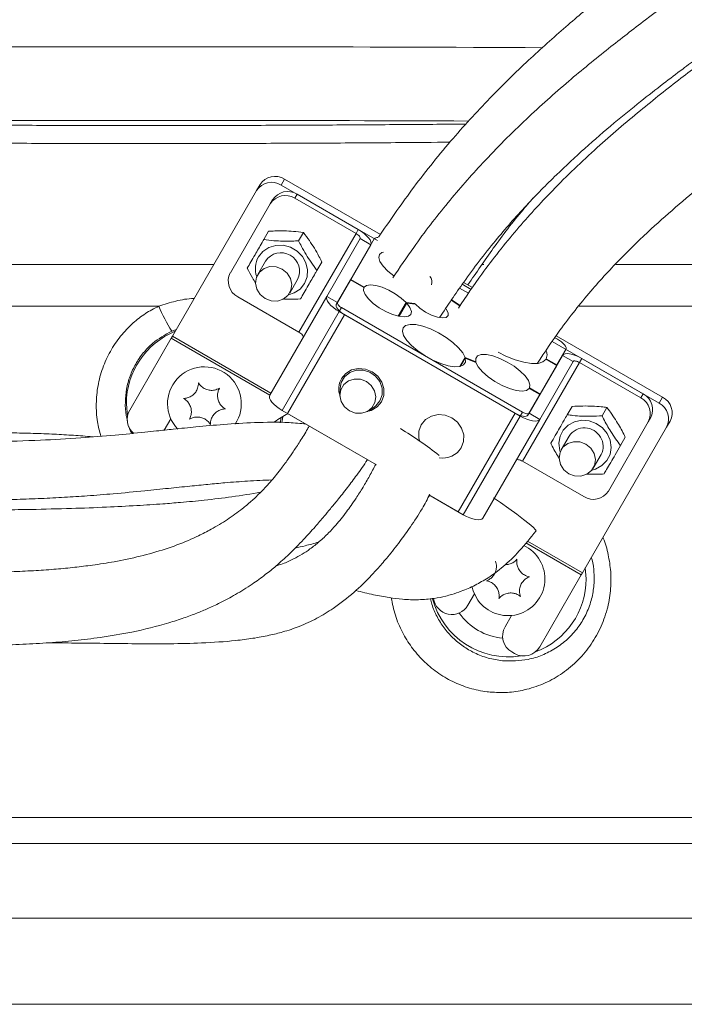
# Model space of a CAD drawing. Header units: millimetres. Extents: x 0 to 8410, y 0 to 5940.
# Tile 151 of 179: x 6741 to 6849, y 2849 to 3010. Entities that reach past the tile are written whole.
import ezdxf

# ---------------------------------------------------------------- set-up
doc = ezdxf.new("R2010")
doc.units = ezdxf.units.MM
doc.header["$LTSCALE"] = 10

msp = doc.modelspace()

# ---------------------------------------------------------------- linework, layer by layer
at = {"color": 7, "linetype": 'Continuous', "lineweight": 0}
for p, q in [((6779.07, 2981.8), (6779.64, 2982.77)), ((6798.74, 2973.66), (6783.06, 2982.7)), ((6799.22, 2974.67), (6783.62, 2983.68)), ((6779.07, 2981.8), (6765.39, 2958.09)), ((6785.66, 2981.2), (6795.62, 2975.45)), ((6781.3, 2979.65), (6774.81, 2968.41)), ((6781.3, 2979.65), (6781.67, 2980.3)), ((6785.29, 2980.56), (6795.25, 2974.81)), ((6823.7, 2980.13), (6824.03, 2980.55)), ((6780.24, 2973.82), (6781.03, 2975.18)), ((6785.91, 2973.64), (6786.7, 2975)), ((6795.92, 2973.98), (6790.49, 2964.57)), ((6797.66, 2972.98), (6792.22, 2963.57)), ((6794.4, 2967.34), (6798.22, 2973.95)), ((6780.54, 2970.34), (6779.27, 2968.13)), ((6788.9, 2968.82), (6789.69, 2970.18)), ((6784.47, 2965.13), (6785.74, 2967.34)), ((6792.04, 2963.25), (6794.36, 2967.28)), ((6794.36, 2967.28), (6796.53, 2966.02)), ((6794.4, 2967.34), (6796.57, 2966.09)), ((6812.53, 2966.56), (6813.99, 2965.72)), ((6814.2, 2966.02), (6812.74, 2966.87)), ((6790.49, 2964.57), (6781.22, 2948.51)), ((6796.57, 2966.09), (6796.53, 2966.02)), ((6813.56, 2965.1), (6812.1, 2965.94)), ((6776.01, 2964.5), (6785.97, 2958.75)), ((6802.11, 2961.36), (6803.4, 2963.58)), ((6802.27, 2961.33), (6803.5, 2963.46)), ((6803.4, 2963.58), (6804.8, 2963.43)), ((6803.5, 2963.46), (6804.91, 2963.31)), ((6804.8, 2963.43), (6804.75, 2963.33)), ((6810.75, 2963.95), (6812.14, 2963.04)), ((6810.79, 2964.01), (6812.18, 2963.1)), ((6792.53, 2962.1), (6821.97, 2945.1)), ((6792.9, 2962.75), (6822.35, 2945.75)), ((6821.11, 2945.6), (6793.39, 2961.6)), ((6845.11, 2948.18), (6827.8, 2958.17)), ((6765.2, 2957.77), (6758.44, 2946.06)), ((6844.55, 2947.2), (6827.16, 2957.24)), ((6827.59, 2957.86), (6828.04, 2957.6)), ((6823.4, 2945.57), (6828.83, 2954.98)), ((6829.4, 2955.95), (6827.93, 2953.42)), ((6812.15, 2953.19), (6812.98, 2954.62)), ((6812.25, 2953.21), (6813.01, 2954.53)), ((6812.98, 2954.62), (6814.73, 2953.93)), ((6813.01, 2954.53), (6814.76, 2953.83)), ((6814.73, 2953.93), (6814.69, 2953.86)), ((6825.13, 2944.57), (6830.57, 2953.98)), ((6827.9, 2953.36), (6825.2, 2948.68)), ((6826.16, 2954.36), (6826.2, 2954.42)), ((6826.16, 2954.36), (6827.9, 2953.36)), ((6826.2, 2954.42), (6827.93, 2953.42)), ((6831.62, 2953.81), (6841.58, 2948.06)), ((6831.99, 2954.45), (6841.95, 2948.7)), ((6792.68, 2949.67), (6792.64, 2948.64)), ((6825.16, 2948.62), (6823.21, 2945.25)), ((6823.43, 2949.62), (6823.46, 2949.68)), ((6823.43, 2949.62), (6825.16, 2948.62)), ((6823.46, 2949.68), (6825.2, 2948.68)), ((6783.26, 2946.04), (6798.58, 2937.19)), ((6798.58, 2937.19), (6784.12, 2945.54)), ((6797.27, 2945.97), (6798.14, 2946.52)), ((6829.6, 2945.32), (6830.39, 2946.68)), ((6835.27, 2945.14), (6836.06, 2946.5)), ((6764.07, 2942.81), (6765.13, 2944.65)), ((6825.13, 2944.57), (6815.86, 2928.51)), ((6842.79, 2944.15), (6836.3, 2932.91)), ((6843.16, 2944.8), (6842.79, 2944.15)), ((6845.76, 2943.3), (6846.32, 2944.27)), ((6832.07, 2919.59), (6845.76, 2943.3)), ((6829.91, 2941.84), (6828.63, 2939.63)), ((6838.27, 2940.32), (6839.05, 2941.68)), ((6822.35, 2937.75), (6832.31, 2932)), ((6833.83, 2936.63), (6835.1, 2938.84)), ((6811.84, 2929.54), (6807.09, 2932.28)), ((6807.09, 2932.28), (6812.7, 2929.04)), ((6825.13, 2907.56), (6831.89, 2919.27)), ((6813.43, 2914.31), (6814.5, 2916.15)), ((6820.56, 2912.65), (6819.5, 2910.81)), ((6820.59, 2906.71), (6821.03, 2906.46)), ((6923.99, 2863.37), (6600.27, 2863.37))]:
    msp.add_line(p, q, dxfattribs=at)
at = {"color": 8, "linetype": 'Continuous', "lineweight": 0}
for p, q in [((6783.06, 2982.7), (6783.62, 2983.68)), ((6785.66, 2981.2), (6785.29, 2980.56)), ((6795.25, 2974.81), (6785.97, 2958.75)), ((6795.25, 2974.81), (6795.62, 2975.45)), ((6797.66, 2972.98), (6795.92, 2973.98)), ((6616.33, 2969.78), (6772.14, 2969.78)), ((6815.8, 2969.78), (6816.04, 2969.78)), ((6837.5, 2969.78), (6877.82, 2969.78)), ((6790.49, 2964.57), (6792.22, 2963.57)), ((6763.17, 2962.99), (6614.1, 2962.99)), ((6881.06, 2962.99), (6831.53, 2962.99)), ((6792.53, 2962.1), (6783.26, 2946.04)), ((6784.12, 2945.54), (6793.39, 2961.6)), ((6792.9, 2962.75), (6792.53, 2962.1)), ((6766.03, 2959.2), (6765.27, 2958.93)), ((6765.2, 2957.77), (6781.22, 2948.52)), ((6765.39, 2958.09), (6781.41, 2948.84)), ((6830.57, 2953.98), (6828.83, 2954.98)), ((6831.62, 2953.81), (6822.35, 2937.75)), ((6831.99, 2954.45), (6831.62, 2953.81)), ((6841.58, 2948.06), (6841.95, 2948.7)), ((6758.08, 2945.04), (6757.91, 2947.12)), ((6844.55, 2947.2), (6845.11, 2948.18)), ((6811.84, 2929.54), (6821.11, 2945.6)), ((6821.97, 2945.1), (6822.35, 2945.75)), ((6823.4, 2945.57), (6825.13, 2944.57)), ((6783.1, 2944.89), (6782.91, 2944)), ((6783.17, 2944.04), (6783.37, 2945)), ((6821.97, 2945.1), (6812.7, 2929.04)), ((6758.88, 2942.24), (6758.72, 2942.66)), ((6823.14, 2924.75), (6832.07, 2919.59)), ((6822.89, 2924.46), (6831.89, 2919.27)), ((6832.54, 2920.39), (6832.66, 2918.62)), ((6594.8, 2879.75), (6928.73, 2879.75)), ((6928.29, 2875.52), (6595.38, 2875.52)), ((6615.23, 2849.37), (6908.23, 2849.37))]:
    msp.add_line(p, q, dxfattribs=at)
at = {"color": 7, "linetype": 'Continuous', "lineweight": 0, "flags": 128}
for points in [[(6795.25, 2974.81), (6795.41, 2974.7), (6795.56, 2974.59), (6795.7, 2974.47), (6795.8, 2974.36), (6795.88, 2974.25), (6795.93, 2974.14), (6795.94, 2974.05), (6795.92, 2973.98)], [(6795.62, 2975.45), (6796.12, 2975.14), (6796.57, 2974.81), (6796.97, 2974.46), (6797.29, 2974.11), (6797.53, 2973.77), (6797.67, 2973.47), (6797.72, 2973.2), (6797.66, 2972.98)], [(6801.44, 2967.91), (6801.4, 2967.93), (6800.42, 2968.71), (6799.65, 2969.5), (6799.14, 2970.24), (6798.94, 2970.89), (6799.05, 2971.4), (6799.47, 2971.72), (6799.73, 2971.79)], [(6783.26, 2969.04), (6782.29, 2969.41), (6781.26, 2969.44), (6780.31, 2969.14), (6779.55, 2968.53), (6779.07, 2967.69), (6778.92, 2966.73), (6779.13, 2965.75), (6779.67, 2964.88), (6780.48, 2964.22), (6781.45, 2963.86), (6782.47, 2963.82), (6783.42, 2964.13), (6784.18, 2964.74), (6784.67, 2965.57), (6784.81, 2966.54), (6784.6, 2967.51), (6784.06, 2968.38), (6783.26, 2969.04)], [(6796.57, 2966.09), (6796.96, 2966.38), (6797.62, 2966.48), (6798.49, 2966.38), (6799.5, 2966.08), (6800.58, 2965.61), (6801.64, 2965), (6802.61, 2964.31), (6803.4, 2963.58)], [(6790.49, 2964.57), (6790.43, 2964.35), (6790.48, 2964.09), (6790.62, 2963.78), (6790.86, 2963.45), (6791.18, 2963.1), (6791.58, 2962.75), (6792.03, 2962.41), (6792.53, 2962.1)], [(6803.5, 2963.46), (6804.02, 2962.75), (6804.25, 2962.13), (6804.16, 2961.65), (6803.78, 2961.34), (6803.12, 2961.24), (6802.24, 2961.34), (6801.21, 2961.64), (6800.11, 2962.12), (6799.04, 2962.73), (6798.06, 2963.44), (6797.27, 2964.18), (6796.73, 2964.89), (6796.47, 2965.53), (6796.53, 2966.02)], [(6793.39, 2961.6), (6793.06, 2961.81), (6792.76, 2962.03), (6792.5, 2962.26), (6792.28, 2962.5), (6792.12, 2962.72), (6792.03, 2962.92), (6792, 2963.1), (6792.04, 2963.25)], [(6792.22, 2963.57), (6792.2, 2963.5), (6792.22, 2963.41), (6792.27, 2963.31), (6792.35, 2963.2), (6792.45, 2963.08), (6792.59, 2962.96), (6792.74, 2962.85), (6792.9, 2962.75)], [(6809.85, 2962.6), (6809.91, 2962.53), (6810.22, 2961.93), (6810.22, 2961.47), (6809.9, 2961.17), (6809.3, 2961.09), (6808.48, 2961.21), (6807.53, 2961.54), (6806.55, 2962.04), (6805.65, 2962.65), (6804.91, 2963.31)], [(6813.01, 2954.53), (6813.03, 2953.9), (6812.74, 2953.45), (6812.15, 2953.19), (6811.29, 2953.14), (6810.23, 2953.3), (6809.02, 2953.67), (6807.75, 2954.22), (6806.48, 2954.92), (6805.31, 2955.72), (6804.29, 2956.57), (6803.51, 2957.43), (6802.99, 2958.23), (6802.79, 2958.93), (6802.9, 2959.49), (6803.32, 2959.86), (6804.04, 2960.03), (6804.99, 2959.99), (6806.12, 2959.74), (6807.37, 2959.29), (6808.65, 2958.67), (6809.89, 2957.92), (6811, 2957.09), (6811.92, 2956.23), (6812.6, 2955.39), (6812.98, 2954.62)], [(6785.97, 2958.75), (6786.14, 2958.64), (6786.29, 2958.53), (6786.42, 2958.41), (6786.53, 2958.3), (6786.61, 2958.19), (6786.66, 2958.08), (6786.67, 2957.99), (6786.65, 2957.92)], [(6765.39, 2958.09), (6765.37, 2958.05), (6765.34, 2958.01), (6765.32, 2957.97), (6765.3, 2957.93), (6765.27, 2957.89), (6765.25, 2957.85), (6765.23, 2957.81), (6765.2, 2957.77)], [(6828.04, 2957.6), (6828.37, 2957.4), (6828.67, 2957.17), (6828.94, 2956.94), (6829.15, 2956.71), (6829.31, 2956.48), (6829.41, 2956.28), (6829.44, 2956.1), (6829.4, 2955.95)], [(6814.73, 2953.93), (6814.72, 2954.5), (6815.02, 2954.9), (6815.62, 2955.11), (6816.46, 2955.1), (6817.49, 2954.89), (6818.64, 2954.48), (6819.82, 2953.9), (6820.95, 2953.21), (6821.95, 2952.43), (6822.75, 2951.64), (6823.29, 2950.88), (6823.53, 2950.21), (6823.46, 2949.68)], [(6826.16, 2954.36), (6825.66, 2953.91), (6824.86, 2953.67), (6823.8, 2953.65), (6822.53, 2953.86), (6821.11, 2954.27), (6819.6, 2954.88), (6818.37, 2955.49)], [(6826.24, 2955.64), (6826.34, 2955.06), (6826.2, 2954.42)], [(6828.83, 2954.98), (6828.99, 2955.14), (6829.25, 2955.24), (6829.58, 2955.27), (6829.99, 2955.23), (6830.46, 2955.12), (6830.96, 2954.95), (6831.48, 2954.73), (6831.99, 2954.45)], [(6823.43, 2949.62), (6822.99, 2949.29), (6822.27, 2949.17), (6821.32, 2949.27), (6820.2, 2949.59), (6819, 2950.09), (6817.81, 2950.75), (6816.72, 2951.51), (6815.81, 2952.31), (6815.14, 2953.11), (6814.76, 2953.83)], [(6830.57, 2953.98), (6830.62, 2954.03), (6830.7, 2954.07), (6830.82, 2954.08), (6830.95, 2954.06), (6831.11, 2954.03), (6831.27, 2953.97), (6831.45, 2953.9), (6831.62, 2953.81)], [(6799.15, 2947.57), (6799.51, 2948.58), (6799.51, 2949.67), (6799.14, 2950.72), (6798.44, 2951.61), (6797.49, 2952.27), (6796.39, 2952.6), (6795.26, 2952.57), (6794.23, 2952.2), (6793.4, 2951.51), (6792.86, 2950.58), (6792.68, 2949.67)], [(6792.87, 2951.2), (6793.57, 2952.03), (6794.51, 2952.61), (6795.62, 2952.86), (6796.77, 2952.76), (6797.86, 2952.33), (6798.78, 2951.6), (6799.44, 2950.65), (6799.77, 2949.57), (6799.75, 2948.47), (6799.37, 2947.45), (6798.67, 2946.61), (6797.73, 2946.03), (6797.03, 2945.83)], [(6796.94, 2950.73), (6795.97, 2951.1), (6794.96, 2951.13), (6794.02, 2950.83), (6793.26, 2950.22), (6792.79, 2949.4), (6792.64, 2948.44), (6792.85, 2947.47), (6793.38, 2946.61), (6794.18, 2945.96), (6795.14, 2945.6), (6796.16, 2945.56), (6797.1, 2945.87), (6797.85, 2946.47), (6798.33, 2947.3), (6798.48, 2948.25), (6798.27, 2949.22), (6797.73, 2950.08), (6796.94, 2950.73)], [(6781.22, 2948.51), (6781.16, 2948.3), (6781.2, 2948.03), (6781.35, 2947.72), (6781.58, 2947.39), (6781.91, 2947.04), (6782.31, 2946.69), (6782.76, 2946.35), (6783.26, 2946.04)], [(6798.14, 2946.52), (6798.46, 2946.75), (6799.15, 2947.57)], [(6805.57, 2941.06), (6805.46, 2941.57), (6805.48, 2942.67), (6805.86, 2943.7), (6806.56, 2944.53), (6807.51, 2945.11), (6808.61, 2945.36), (6809.76, 2945.26), (6810.85, 2944.83), (6811.77, 2944.1), (6812.43, 2943.15), (6812.76, 2942.07), (6812.74, 2940.97), (6812.36, 2939.95), (6812.36, 2939.95)], [(6823.21, 2945.25), (6823.11, 2945.14), (6822.94, 2945.08), (6822.71, 2945.06), (6822.44, 2945.08), (6822.13, 2945.15), (6821.8, 2945.27), (6821.45, 2945.42), (6821.11, 2945.6)], [(6822.35, 2945.75), (6822.52, 2945.66), (6822.69, 2945.58), (6822.86, 2945.53), (6823.02, 2945.49), (6823.15, 2945.48), (6823.26, 2945.49), (6823.35, 2945.52), (6823.4, 2945.57)], [(6821.97, 2945.1), (6822.49, 2944.83), (6823.01, 2944.6), (6823.51, 2944.43), (6823.98, 2944.32), (6824.38, 2944.29), (6824.72, 2944.31), (6824.97, 2944.41), (6825.13, 2944.57)], [(6832.62, 2940.54), (6831.65, 2940.91), (6830.63, 2940.94), (6829.68, 2940.64), (6828.91, 2940.03), (6828.43, 2939.19), (6828.29, 2938.23), (6828.5, 2937.25), (6829.03, 2936.38), (6829.84, 2935.72), (6830.81, 2935.36), (6831.84, 2935.32), (6832.79, 2935.63), (6833.55, 2936.24), (6834.03, 2937.07), (6834.18, 2938.04), (6833.97, 2939.01), (6833.43, 2939.88), (6832.62, 2940.54)], [(6821.29, 2937.92), (6821.35, 2937.98), (6821.43, 2938.01), (6821.54, 2938.02), (6821.68, 2938), (6821.83, 2937.97), (6822, 2937.91), (6822.17, 2937.84), (6822.35, 2937.75)], [(6817.61, 2931.82), (6818.75, 2931.04), (6820.13, 2930.07), (6821.4, 2929.14), (6822.51, 2928.29), (6823.41, 2927.57), (6824.07, 2927), (6824.45, 2926.61), (6824.53, 2926.41), (6824.53, 2926.41)], [(6812.7, 2929.04), (6813.22, 2928.77), (6813.74, 2928.54), (6814.24, 2928.37), (6814.7, 2928.26), (6815.11, 2928.23), (6815.45, 2928.26), (6815.7, 2928.35), (6815.86, 2928.51)], [(6831.89, 2919.27), (6831.91, 2919.31), (6831.93, 2919.35), (6831.96, 2919.39), (6831.98, 2919.43), (6832, 2919.47), (6832.03, 2919.51), (6832.05, 2919.55), (6832.07, 2919.59)], [(6815.06, 2915.16), (6814.36, 2916.49), (6814.1, 2917.36)]]:
    msp.add_lwpolyline(points, dxfattribs=at)
at = {"color": 8, "linetype": 'Continuous', "lineweight": 0, "flags": 128}
for points in [[(6779.39, 2971), (6780.11, 2971.9), (6781.07, 2972.54), (6782.2, 2972.88), (6783.41, 2972.9), (6784.59, 2972.59), (6785.66, 2971.97), (6786.52, 2971.1), (6787.11, 2970.05), (6787.38, 2968.9), (6787.3, 2967.74), (6786.89, 2966.67), (6786.17, 2965.78), (6785.21, 2965.14), (6784.26, 2964.82)], [(6828.47, 2939.3), (6828.4, 2939.51), (6828.25, 2940.67), (6828.44, 2941.81), (6828.96, 2942.82), (6829.77, 2943.64), (6830.8, 2944.19), (6831.96, 2944.43), (6833.17, 2944.33), (6834.33, 2943.92), (6835.34, 2943.21), (6836.12, 2942.27), (6836.6, 2941.17), (6836.76, 2940.01), (6836.57, 2938.87), (6836.05, 2937.85), (6835.24, 2937.04), (6834.21, 2936.49), (6833.62, 2936.32)]]:
    msp.add_lwpolyline(points, dxfattribs=at)
at = {"color": 8, "linetype": 'Continuous', "lineweight": 0}
for centre, radius, start, end in [((6761.73, -9643.63), 12648.85, 89.710993, 90.116465), ((6761.73, -9643.63), 12636.86, 89.764998, 90.116465), ((6782.77, 2969.09), 3.89, 150.4858, 199.3825), ((6788.43, 2973.45), 27.34, 202.5059, 212.0994), ((6770.6, 2947.12), 12.7, 111.9713, 180), ((6819.97, 2918.62), 12.7, 290.5642, 0), ((6819.97, 2918.62), 12.7, 194.7579, 279.4358), ((6819.97, 2918.62), 9.7, 215.0259, 264.9741)]:
    msp.add_arc(centre, radius, start, end, dxfattribs=at)
at = {"color": 7, "linetype": 'Continuous', "lineweight": 0}
for centre, radius, start, end in [((6782.09, 2981.22), 2.9, 57.9184, 147.7544), ((6781.52, 2980.25), 2.9, 57.9184, 147.7544), ((6783.75, 2978.1), 2.9, 57.9184, 147.7544), ((6784.12, 2978.75), 2.9, 57.9183, 147.7538), ((6798.69, 2973.51), 0.647, 78.7987, 136.3346), ((6783.05, 2968.69), 3, 333.2778, 146.7218), ((6777.37, 2967.06), 2.9, 152.2456, 242.082), ((6806.26, 2966.94), 1.35, 339.1673, 42.0211), ((6770.6, 2947.12), 6, 326.2208, 223.7356), ((6795.82, 2949.53), 3.38, 150.5631, 200.2353), ((6840.6, 2946.14), 2.9, 332.2457, 62.082), ((6840.22, 2945.5), 2.9, 332.2459, 62.0816), ((6843.19, 2944.64), 2.9, 332.2454, 62.0824), ((6843.76, 2945.62), 2.9, 332.2454, 62.0824), ((6761.04, 2944.56), 3, 150, 229.5886), ((6792.78, 2928.54), 19, 116.8429, 124.6534), ((6770.32, 2889.63), 62.36, 51.91, 58.9528), ((6832.41, 2940.19), 3, 29.7887, 146.5328), ((6832.7, 2940.18), 2.75, 330.8828, 32.9377), ((6809.37, 2941.76), 3.49, 259.9676, 328.7216), ((6833.84, 2934.45), 2.9, 237.9181, 327.7539), ((6819.97, 2918.62), 6, 215.1802, 64.8799), ((6810.84, 2915.81), 3, 187.1852, 330), ((6822.09, 2909.31), 3, 150, 240), ((6822.53, 2909.06), 3, 240, 330)]:
    msp.add_arc(centre, radius, start, end, dxfattribs=at)
for points, knots in [([(6920.74, 3322.3), (6920.58, 3319.61), (6920.27, 3314.49), (6919.88, 3307.17), (6919.58, 3300.57), (6919.39, 3294.71), (6919.27, 3289.66), (6919.21, 3285.48), (6919.18, 3282.15), (6919.17, 3279.34), (6919.18, 3274.25), (6919.27, 3266.23), (6919.53, 3255.32), (6919.91, 3243.78), (6920.37, 3232.04), (6920.88, 3220.14), (6921.33, 3209.86), (6921.67, 3201.42), (6921.91, 3195), (6922.11, 3189.27), (6922.28, 3183.75), (6922.43, 3177.86), (6922.56, 3171.21), (6922.64, 3163.99), (6922.65, 3156.79), (6922.58, 3149.81), (6922.43, 3143.15), (6922.2, 3136.81), (6921.89, 3130.98), (6921.54, 3125.79), (6921.12, 3120.62), (6920.56, 3114.99), (6919.79, 3108.52), (6918.79, 3101.75), (6917.63, 3095.21), (6916.38, 3089.31), (6915.07, 3083.93), (6913.66, 3078.91), (6912.14, 3074.09), (6910.13, 3068.45), (6907.43, 3061.84), (6903.77, 3054.28), (6900.01, 3047.86), (6896.57, 3042.8), (6893.87, 3039.22), (6891.19, 3035.97), (6888, 3032.39), (6884.38, 3028.72), (6880.7, 3025.34), (6877.37, 3022.47), (6873.97, 3019.67), (6869.99, 3016.54), (6865.35, 3013.01), (6859.99, 3009.02), (6854.14, 3004.69), (6847.85, 2999.93), (6841.24, 2994.69), (6834.2, 2988.66), (6827.46, 2982.22), (6821.19, 2975.34), (6816.12, 2968.94), (6813.15, 2964.54), (6811.9, 2962.69)], [0, 0, 0, 0, 0.019989, 0.038044, 0.054247, 0.068583, 0.080943, 0.091013, 0.098918, 0.105085, 0.111322, 0.13555, 0.162757, 0.189421, 0.21801, 0.246436, 0.274198, 0.29121, 0.306502, 0.319913, 0.33205, 0.345932, 0.361933, 0.37959, 0.397594, 0.413622, 0.42979, 0.445549, 0.459482, 0.47208, 0.483388, 0.497222, 0.513424, 0.531215, 0.547633, 0.562545, 0.576062, 0.589012, 0.601706, 0.614316, 0.634638, 0.65674, 0.680077, 0.693691, 0.70562, 0.716076, 0.727514, 0.744014, 0.757383, 0.76744, 0.778813, 0.792007, 0.807077, 0.824219, 0.844004, 0.86369, 0.885544, 0.909609, 0.935967, 0.958391, 0.982463, 1, 1, 1, 1]), ([(6824.74, 2953.7), (6825.94, 2955.51), (6828.65, 2959.56), (6833.21, 2965.31), (6838.22, 2970.76), (6843.06, 2975.44), (6847.78, 2979.6), (6852.27, 2983.3), (6856.43, 2986.56), (6859.98, 2989.25), (6863.07, 2991.56), (6866.89, 2994.37), (6871.73, 2997.94), (6877.09, 3001.95), (6882, 3005.77), (6886.43, 3009.38), (6890.92, 3013.27), (6895.33, 3017.41), (6899.2, 3021.41), (6902.39, 3024.99), (6905.04, 3028.17), (6907.68, 3031.55), (6910.53, 3035.48), (6913.8, 3040.43), (6917.19, 3046.19), (6920.44, 3052.49), (6923.34, 3058.92), (6925.88, 3065.43), (6928.15, 3072.16), (6930.15, 3079.09), (6931.99, 3086.63), (6933.68, 3095.04), (6934.95, 3102.87), (6935.86, 3109.8), (6936.46, 3115.21), (6936.93, 3120.14), (6937.26, 3124.27), (6937.49, 3127.57), (6937.66, 3130.19), (6937.81, 3132.92), (6937.98, 3136.31), (6938.15, 3140.72), (6938.3, 3145.93), (6938.4, 3151.45), (6938.45, 3157.16), (6938.44, 3162.95), (6938.39, 3169.22), (6938.27, 3175.9), (6938.12, 3182.05), (6937.97, 3187.19), (6937.85, 3190.92), (6937.75, 3193.82), (6937.66, 3196.28), (6937.53, 3199.81), (6937.33, 3205), (6937.03, 3212.16), (6936.67, 3220.51), (6936.26, 3230.03), (6935.83, 3240.71), (6935.49, 3249.93), (6935.28, 3257.14), (6935.17, 3261.76), (6935.09, 3265.74), (6935.04, 3269.03), (6935, 3271.68), (6934.99, 3273.76), (6934.97, 3275.76), (6934.97, 3278.27), (6934.97, 3281.77), (6935.01, 3286.33), (6935.11, 3291.87), (6935.3, 3298.32), (6935.6, 3305.57), (6936.02, 3313.61), (6936.36, 3319.21), (6936.53, 3322.16)], [0, 0, 0, 0, 0.016996, 0.038082, 0.057234, 0.074594, 0.090236, 0.105869, 0.119361, 0.130703, 0.139969, 0.148814, 0.166818, 0.185652, 0.199613, 0.2141, 0.229194, 0.244914, 0.26049, 0.272018, 0.281932, 0.292403, 0.304883, 0.319169, 0.337728, 0.355559, 0.372515, 0.390356, 0.407255, 0.424702, 0.443042, 0.463581, 0.4866, 0.50004, 0.513647, 0.525486, 0.535349, 0.543183, 0.548951, 0.554021, 0.562569, 0.572973, 0.58526, 0.599362, 0.611853, 0.625425, 0.640075, 0.6558, 0.672144, 0.683047, 0.691729, 0.698189, 0.703278, 0.708874, 0.722855, 0.739457, 0.758801, 0.780993, 0.805888, 0.833254, 0.845475, 0.85638, 0.865675, 0.873403, 0.879601, 0.884302, 0.888103, 0.893722, 0.901977, 0.912771, 0.925967, 0.941386, 0.95886, 0.978363, 1, 1, 1, 1]), ([(6920.73, 3316.78), (6920.62, 3313.59), (6920.4, 3307.61), (6920.1, 3299.16), (6919.86, 3291.83), (6919.67, 3286), (6919.52, 3281.6), (6919.42, 3278.46), (6919.32, 3275.79), (6919.14, 3270.89), (6918.83, 3263.14), (6918.36, 3252.61), (6917.84, 3241.47), (6917.3, 3230.16), (6916.77, 3218.69), (6916.32, 3208.79), (6915.94, 3200.69), (6915.65, 3194.55), (6915.39, 3189.04), (6915.12, 3183.68), (6914.82, 3177.93), (6914.47, 3171.42), (6914.06, 3164.37), (6913.64, 3157.59), (6913.21, 3151.27), (6912.77, 3145.47), (6912.31, 3139.86), (6911.83, 3134.66), (6911.36, 3130.04), (6910.89, 3125.86), (6910.39, 3121.64), (6909.69, 3116.33), (6908.71, 3109.77), (6907.43, 3102.47), (6905.97, 3095.48), (6904.4, 3089.1), (6902.72, 3083.24), (6900.9, 3077.74), (6898.89, 3072.37), (6896.58, 3066.93), (6893.91, 3061.31), (6890.81, 3055.61), (6887.63, 3050.57), (6884.64, 3046.39), (6882, 3043.04), (6879.19, 3039.79), (6876.31, 3036.74), (6873.56, 3034.07), (6871.33, 3032.03), (6869.38, 3030.32), (6867.5, 3028.74), (6865.46, 3027.06), (6863.2, 3025.26), (6860.34, 3023.04), (6856.81, 3020.37), (6852.47, 3017.15), (6847.59, 3013.54), (6842.12, 3009.45), (6836.1, 3004.8), (6829.59, 2999.48), (6822.7, 2993.32), (6816.12, 2986.73), (6810.01, 2979.75), (6805.19, 2973.47), (6802.36, 2969.28), (6801.25, 2967.63)], [0, 0, 0, 0, 0.024444, 0.045909, 0.064484, 0.079995, 0.089826, 0.097448, 0.10353, 0.109776, 0.134019, 0.16122, 0.187906, 0.216464, 0.244809, 0.272509, 0.289373, 0.30447, 0.317698, 0.329867, 0.34392, 0.360087, 0.377805, 0.395812, 0.410097, 0.424477, 0.438724, 0.45165, 0.463092, 0.473088, 0.482877, 0.494695, 0.512937, 0.53237, 0.55032, 0.56681, 0.582202, 0.596871, 0.611297, 0.626543, 0.642878, 0.659944, 0.677602, 0.69007, 0.700771, 0.711703, 0.724415, 0.734409, 0.742532, 0.748847, 0.755239, 0.762301, 0.770057, 0.778526, 0.79138, 0.805738, 0.822026, 0.840381, 0.860865, 0.88354, 0.908473, 0.935763, 0.95896, 0.983816, 1, 1, 1, 1]), ([(6808.83, 2961.15), (6810.13, 2963.09), (6812.99, 2967.36), (6817.68, 2973.48), (6822.76, 2979.27), (6827.66, 2984.26), (6832.45, 2988.71), (6837.03, 2992.67), (6841.32, 2996.15), (6845.04, 2999.06), (6848.18, 3001.44), (6851.7, 3004.08), (6855.97, 3007.23), (6861.65, 3011.42), (6868.05, 3016.25), (6875.1, 3021.93), (6880.94, 3027.24), (6885.31, 3031.78), (6888.17, 3035), (6890.74, 3038.12), (6893.32, 3041.5), (6896.44, 3045.94), (6899.83, 3051.38), (6903.18, 3057.56), (6906.16, 3063.87), (6908.79, 3070.19), (6911.11, 3076.66), (6913.16, 3083.26), (6915.05, 3090.43), (6916.84, 3098.5), (6918.41, 3107.13), (6919.69, 3115.64), (6920.62, 3122.97), (6921.25, 3128.61), (6921.68, 3132.94), (6922.01, 3136.34), (6922.2, 3138.53), (6922.28, 3139.49)], [0, 0, 0, 0, 0.033109, 0.073024, 0.109324, 0.142238, 0.171926, 0.201695, 0.227588, 0.24968, 0.268033, 0.282857, 0.31142, 0.342093, 0.381146, 0.422906, 0.467412, 0.489951, 0.509673, 0.5267, 0.545283, 0.567715, 0.600525, 0.632128, 0.662338, 0.694061, 0.723478, 0.753572, 0.785174, 0.820856, 0.861331, 0.898944, 0.931991, 0.956287, 0.971811, 0.98777, 1, 1, 1, 1]), ([(6906.12, 3096.35), (6905.59, 3094.59), (6904.45, 3090.82), (6902.52, 3085.39), (6900.37, 3080.05), (6898, 3074.88), (6895.27, 3069.6), (6892.06, 3064.24), (6889.07, 3059.94), (6886.65, 3056.8), (6885.06, 3054.86), (6883.58, 3053.15), (6881.96, 3051.35), (6879.91, 3049.19), (6877.11, 3046.42), (6873.9, 3043.48), (6870.7, 3040.75), (6868.03, 3038.56), (6865.53, 3036.58), (6862.85, 3034.49), (6859.6, 3032.01), (6855.7, 3029.09), (6851.12, 3025.66), (6846, 3021.83), (6840.61, 3017.69), (6834.98, 3013.21), (6829.2, 3008.37), (6823.11, 3002.91), (6816.81, 2996.73), (6810.4, 2989.72), (6804.37, 2982.16), (6800.67, 2976.79), (6798.91, 2974.22)], [0, 0, 0, 0, 0.031808, 0.067979, 0.100363, 0.132598, 0.168252, 0.205574, 0.243443, 0.261652, 0.276464, 0.288287, 0.30224, 0.319971, 0.34167, 0.373125, 0.398764, 0.418109, 0.436187, 0.456763, 0.479953, 0.510801, 0.545654, 0.584717, 0.628164, 0.670791, 0.717147, 0.767345, 0.821508, 0.879808, 0.942503, 1, 1, 1, 1]), ([(6823.43, 2979.86), (6823.09, 2979.47), (6821.01, 2977.09), (6817.67, 2972.62), (6814.81, 2968.45), (6813.45, 2966.46)], [0, 0, 0, 0, 0.093529, 0.566645, 1, 1, 1, 1]), ([(6786.7, 2975), (6786.16, 2975.06), (6784.69, 2975.23), (6782.72, 2975.29), (6781.37, 2975.2), (6781.03, 2975.18)], [0, 0, 0, 0, 0.30324, 0.824416, 1, 1, 1, 1]), ([(6786.7, 2975), (6787.02, 2974.57), (6787.9, 2973.38), (6788.93, 2971.7), (6789.54, 2970.49), (6789.69, 2970.18)], [0, 0, 0, 0, 0.303243, 0.824416, 1, 1, 1, 1]), ([(6777.57, 2969.18), (6777.76, 2969.51), (6778.15, 2970.19), (6778.96, 2971.6), (6779.66, 2972.81), (6780.15, 2973.66), (6780.24, 2973.82)], [0, 0, 0, 0, 0.244943, 0.500122, 0.904939, 1, 1, 1, 1]), ([(6780.24, 2973.82), (6780.78, 2973.76), (6782.25, 2973.59), (6784.22, 2973.53), (6785.57, 2973.61), (6785.91, 2973.64)], [0, 0, 0, 0, 0.30324, 0.824416, 1, 1, 1, 1]), ([(6788.9, 2968.82), (6788.58, 2969.25), (6787.7, 2970.44), (6786.67, 2972.12), (6786.06, 2973.33), (6785.91, 2973.64)], [0, 0, 0, 0, 0.303243, 0.824416, 1, 1, 1, 1]), ([(6777.57, 2969.18), (6777.83, 2968.65), (6778.26, 2967.79), (6778.77, 2967.02), (6778.96, 2966.73)], [0, 0, 0, 0, 0.6218623, 1, 1, 1, 1]), ([(6786.23, 2964.18), (6786.42, 2964.51), (6786.81, 2965.19), (6787.62, 2966.6), (6788.32, 2967.81), (6788.81, 2968.66), (6788.9, 2968.82)], [0, 0, 0, 0, 0.244943, 0.500122, 0.904939, 1, 1, 1, 1]), ([(6786.23, 2964.18), (6785.63, 2964.15), (6784.66, 2964.09), (6783.73, 2964.15), (6783.37, 2964.17)], [0, 0, 0, 0, 0.614621, 1, 1, 1, 1]), ([(6769.64, 2950.49), (6769.61, 2950.2), (6769.57, 2949.7), (6769.2, 2949), (6768.72, 2948.49), (6768.12, 2948.14), (6767.61, 2947.99), (6767.3, 2947.98), (6767.21, 2947.97)], [0, 0, 0, 0, 0.235568, 0.408148, 0.581146, 0.745076, 0.917188, 1, 1, 1, 1]), ([(6773.03, 2949.64), (6772.77, 2949.51), (6772.32, 2949.3), (6771.53, 2949.27), (6770.84, 2949.44), (6770.25, 2949.78), (6769.86, 2950.15), (6769.69, 2950.4), (6769.64, 2950.49)], [0, 0, 0, 0, 0.235553, 0.408137, 0.581135, 0.745063, 0.917174, 1, 1, 1, 1]), ([(6774, 2946.27), (6773.76, 2946.44), (6773.35, 2946.72), (6772.93, 2947.39), (6772.73, 2948.07), (6772.72, 2948.76), (6772.86, 2949.28), (6772.99, 2949.55), (6773.03, 2949.64)], [0, 0, 0, 0, 0.235567, 0.408149, 0.581146, 0.745074, 0.917187, 1, 1, 1, 1]), ([(6767.21, 2947.97), (6767.44, 2947.8), (6767.85, 2947.52), (6768.27, 2946.85), (6768.48, 2946.17), (6768.48, 2945.48), (6768.35, 2944.96), (6768.21, 2944.69), (6768.17, 2944.6)], [0, 0, 0, 0, 0.235567, 0.40815, 0.581147, 0.745075, 0.917181, 1, 1, 1, 1]), ([(6771.56, 2943.76), (6771.59, 2944.04), (6771.63, 2944.54), (6772, 2945.24), (6772.49, 2945.75), (6773.08, 2946.1), (6773.6, 2946.25), (6773.9, 2946.27), (6774, 2946.27)], [0, 0, 0, 0, 0.235567, 0.408153, 0.581145, 0.745079, 0.917188, 1, 1, 1, 1]), ([(6826.93, 2940.68), (6827.17, 2941.1), (6827.82, 2942.23), (6828.76, 2943.85), (6829.43, 2945.02), (6829.6, 2945.32)], [0, 0, 0, 0, 0.3032409, 0.8244153, 1, 1, 1, 1]), ([(6835.27, 2945.14), (6834.68, 2945.11), (6833.08, 2945.04), (6831.12, 2945.11), (6829.91, 2945.28), (6829.6, 2945.32)], [0, 0, 0, 0, 0.303242, 0.824416, 1, 1, 1, 1]), ([(6830.39, 2946.68), (6830.98, 2946.71), (6832.59, 2946.78), (6834.55, 2946.71), (6835.76, 2946.54), (6836.06, 2946.5)], [0, 0, 0, 0, 0.303242, 0.824416, 1, 1, 1, 1]), ([(6836.06, 2946.5), (6836.33, 2946.16), (6836.86, 2945.45), (6837.78, 2943.98), (6838.55, 2942.72), (6838.97, 2941.85), (6839.05, 2941.68)], [0, 0, 0, 0, 0.244941, 0.500119, 0.904934, 1, 1, 1, 1]), ([(6787.13, 2943.81), (6786.21, 2943.9), (6783.42, 2944.16), (6778.93, 2944.08), (6773.88, 2943.78), (6769.48, 2943.38), (6765.85, 2943), (6763.08, 2942.71), (6759.93, 2942.38), (6755.82, 2941.98), (6750.17, 2941.51), (6743.58, 2941.13), (6737.43, 2940.96), (6731.89, 2940.89), (6727.18, 2940.88), (6722.07, 2940.9), (6716.48, 2940.94), (6710.36, 2940.98), (6703.61, 2941.03), (6696.16, 2941.08), (6687.94, 2941.11), (6678.95, 2941.12), (6669.29, 2941.12), (6659.2, 2941.1), (6648.99, 2941.08), (6638.95, 2941.06), (6629.36, 2941.04), (6620.51, 2941.03), (6612.46, 2941), (6605.2, 2940.97), (6598.75, 2940.94), (6593.13, 2940.92), (6588.31, 2940.92), (6584.29, 2940.94), (6581.06, 2940.97), (6578.61, 2940.99), (6576.85, 2940.98), (6575.65, 2940.96), (6574.88, 2940.91), (6574.46, 2940.83), (6574.28, 2940.77), (6574.28, 2940.7), (6574.28, 2940.7)], [0, 0, 0, 0, 0.009226, 0.027863, 0.044633, 0.059523, 0.071656, 0.080676, 0.087062, 0.10301, 0.12153, 0.143098, 0.168293, 0.182541, 0.198146, 0.215151, 0.233903, 0.254775, 0.278147, 0.304407, 0.333954, 0.367151, 0.403689, 0.442774, 0.483682, 0.525769, 0.568417, 0.611047, 0.653229, 0.694536, 0.734568, 0.772903, 0.809143, 0.843289, 0.875249, 0.90357, 0.928387, 0.95007, 0.96892, 0.985183, 0.999055, 1, 1, 1, 1]), ([(6768.17, 2944.6), (6768.43, 2944.73), (6768.88, 2944.94), (6769.67, 2944.97), (6770.36, 2944.81), (6770.96, 2944.47), (6771.34, 2944.09), (6771.51, 2943.84), (6771.56, 2943.76)], [0, 0, 0, 0, 0.235553, 0.408136, 0.581132, 0.745063, 0.917174, 1, 1, 1, 1]), ([(6838.27, 2940.32), (6838, 2940.66), (6837.46, 2941.37), (6836.54, 2942.84), (6835.77, 2944.1), (6835.35, 2944.97), (6835.27, 2945.14)], [0, 0, 0, 0, 0.24494, 0.500119, 0.904934, 1, 1, 1, 1]), ([(6787.65, 2943.5), (6787.55, 2943.33), (6787.09, 2942.48), (6786.19, 2941.06), (6785.11, 2939.41), (6784.06, 2937.89), (6782.84, 2936.21), (6781.32, 2934.36), (6779.72, 2932.64), (6778.2, 2931.22), (6776.47, 2929.77), (6774.31, 2928.22), (6771.93, 2926.78), (6769.8, 2925.69), (6767.34, 2924.57), (6764.2, 2923.4), (6760.16, 2922.26), (6756.19, 2921.42), (6752.63, 2920.87), (6749.47, 2920.47), (6746.42, 2920.18), (6743.13, 2919.95), (6739.57, 2919.78), (6735.72, 2919.67), (6731.55, 2919.62), (6726.99, 2919.62), (6721.91, 2919.65), (6716.7, 2919.71), (6711.35, 2919.77), (6705.87, 2919.84), (6699.8, 2919.9), (6693.33, 2919.95), (6686.41, 2919.98), (6679.05, 2920), (6671.09, 2919.99), (6662.66, 2919.98), (6653.25, 2919.95), (6643.22, 2919.91), (6632.97, 2919.9), (6623.5, 2919.88), (6614.66, 2919.86), (6606.57, 2919.82), (6599.33, 2919.77), (6593.2, 2919.73), (6588.05, 2919.71), (6583.77, 2919.72), (6580.29, 2919.73), (6577.5, 2919.74), (6575.33, 2919.74), (6573.68, 2919.71), (6572.49, 2919.67), (6571.66, 2919.61), (6571.17, 2919.52), (6570.93, 2919.45), (6570.92, 2919.39), (6570.92, 2919.38)], [0, 0, 0, 0, 0.001848, 0.009145, 0.015313, 0.019973, 0.02631, 0.034763, 0.042845, 0.049246, 0.055608, 0.065773, 0.076425, 0.084419, 0.090634, 0.104312, 0.118464, 0.132607, 0.144102, 0.153223, 0.162725, 0.172973, 0.184034, 0.195968, 0.208688, 0.222706, 0.238352, 0.256024, 0.271638, 0.289067, 0.308619, 0.330636, 0.353103, 0.378203, 0.40593, 0.435996, 0.467872, 0.508573, 0.549472, 0.589829, 0.629065, 0.672021, 0.712593, 0.750499, 0.785468, 0.817449, 0.846738, 0.873632, 0.898389, 0.921219, 0.942296, 0.961777, 0.979794, 0.996466, 1, 1, 1, 1]), ([(6752.44, 2941.72), (6752.15, 2941.75), (6750.85, 2941.87), (6748.49, 2942.03), (6745.27, 2942.21), (6741.84, 2942.33), (6738.18, 2942.39), (6734.27, 2942.41), (6730.01, 2942.38), (6725.29, 2942.32), (6719.98, 2942.23), (6714.65, 2942.15), (6709.31, 2942.09), (6704.01, 2942.04), (6698.09, 2942.02), (6691.48, 2942), (6684.17, 2942.01), (6676.23, 2942.05), (6667.9, 2942.09), (6659.51, 2942.14), (6651.4, 2942.17), (6643.17, 2942.17), (6635.12, 2942.18), (6627.45, 2942.19), (6620.6, 2942.24), (6614.31, 2942.3), (6608.67, 2942.35), (6603.75, 2942.36), (6599.69, 2942.33), (6596.37, 2942.27), (6593.66, 2942.2), (6591.33, 2942.11), (6589.36, 2942), (6587.74, 2941.86), (6586.43, 2941.63), (6585.69, 2941.52), (6584.83, 2941.09), (6584.53, 2940.94)], [0, 0, 0, 0, 0.003514, 0.015693, 0.028477, 0.042412, 0.057074, 0.0727, 0.089731, 0.108721, 0.13035, 0.155441, 0.17558, 0.198268, 0.223947, 0.253116, 0.286154, 0.322777, 0.36236, 0.403452, 0.444301, 0.484368, 0.533113, 0.580357, 0.625993, 0.669491, 0.714984, 0.756499, 0.794022, 0.827982, 0.858766, 0.886714, 0.916461, 0.943195, 0.967287, 0.988688, 1, 1, 1, 1]), ([(6583.04, 2940.96), (6582.78, 2941.02), (6582.23, 2941.14), (6581.36, 2941.31), (6580.27, 2941.47), (6578.85, 2941.58), (6577.15, 2941.63), (6575.31, 2941.63), (6573.58, 2941.57), (6572.03, 2941.46), (6570.79, 2941.3), (6569.74, 2941.07), (6568.65, 2940.53), (6567.84, 2939.8), (6567.33, 2939.12), (6566.97, 2938.41), (6566.76, 2937.73), (6566.63, 2936.94), (6566.66, 2935.83), (6567.01, 2934.72), (6567.42, 2934.02), (6567.65, 2933.73), (6567.8, 2933.54), (6567.99, 2933.32), (6568.36, 2932.98), (6568.86, 2932.63), (6569.49, 2932.33), (6570.2, 2932.12), (6571.02, 2931.98), (6571.99, 2931.9), (6573.2, 2931.83), (6574.76, 2931.76), (6577.22, 2931.68), (6581.02, 2931.58), (6586.48, 2931.51), (6592.81, 2931.48), (6599.85, 2931.49), (6607.76, 2931.52), (6616.45, 2931.54), (6625.84, 2931.56), (6636.05, 2931.57), (6647.01, 2931.58), (6658.6, 2931.61), (6670.43, 2931.62), (6681.43, 2931.62), (6691.25, 2931.6), (6699.74, 2931.56), (6707.58, 2931.51), (6714.8, 2931.45), (6721.44, 2931.4), (6727.13, 2931.38), (6731.99, 2931.4), (6736.13, 2931.45), (6740.13, 2931.54), (6744.02, 2931.68), (6747.81, 2931.87), (6751.71, 2932.13), (6756.07, 2932.48), (6760.48, 2932.9), (6764.65, 2933.33), (6768.06, 2933.68), (6771.12, 2933.99), (6774.24, 2934.28), (6777.71, 2934.55), (6780.25, 2934.66), (6781.58, 2934.72)], [0, 0, 0, 0, 0.009774, 0.020798, 0.032081, 0.047147, 0.062666, 0.078503, 0.094641, 0.111088, 0.127857, 0.143266, 0.154058, 0.158556, 0.1625, 0.165946, 0.167509, 0.16951, 0.172799, 0.176718, 0.179096, 0.179688, 0.180063, 0.181786, 0.184029, 0.190292, 0.199058, 0.21048, 0.223133, 0.238264, 0.255181, 0.272469, 0.290127, 0.325963, 0.36348, 0.399181, 0.43619, 0.4738, 0.511394, 0.548447, 0.584781, 0.621818, 0.659178, 0.695937, 0.730879, 0.757567, 0.781751, 0.803588, 0.823293, 0.841137, 0.857435, 0.868862, 0.879776, 0.890337, 0.900629, 0.910643, 0.920389, 0.931587, 0.94527, 0.955455, 0.964679, 0.972428, 0.979758, 0.989465, 1, 1, 1, 1]), ([(6828.33, 2938.17), (6827.93, 2938.83), (6827.43, 2939.65), (6827.01, 2940.52), (6826.93, 2940.68)], [0, 0, 0, 0, 0.807859, 1, 1, 1, 1]), ([(6838.27, 2940.32), (6837.97, 2939.81), (6837.18, 2938.44), (6836.26, 2936.84), (6835.72, 2935.91), (6835.59, 2935.68)], [0, 0, 0, 0, 0.303241, 0.824416, 1, 1, 1, 1]), ([(6572.13, 2921.36), (6571.8, 2921.4), (6570.47, 2921.54), (6568.94, 2921.21), (6567.17, 2920.74), (6565.83, 2920.25), (6564.54, 2919.62), (6563.45, 2918.87), (6562.57, 2917.95), (6561.98, 2917), (6561.62, 2916.04), (6561.45, 2915.18), (6561.4, 2914.41), (6561.45, 2913.78), (6561.52, 2913.31), (6561.59, 2912.99), (6561.68, 2912.69), (6561.81, 2912.3), (6561.99, 2911.88), (6562.15, 2911.58), (6562.36, 2911.24), (6562.54, 2910.98), (6562.68, 2910.81), (6562.81, 2910.64), (6562.99, 2910.43), (6563.34, 2910.05), (6563.82, 2909.64), (6564.39, 2909.25), (6565.02, 2908.94), (6565.74, 2908.7), (6566.6, 2908.53), (6567.91, 2908.38), (6570.15, 2908.24), (6573.72, 2908.1), (6578.28, 2907.97), (6583.81, 2907.88), (6590.2, 2907.85), (6597.35, 2907.88), (6605.3, 2907.93), (6614.01, 2907.97), (6623.37, 2907.98), (6632.88, 2908), (6642.33, 2908.01), (6651.64, 2908.04), (6661.22, 2908.07), (6670.87, 2908.1), (6680.32, 2908.1), (6689.33, 2908.07), (6697.79, 2908.02), (6705.65, 2907.95), (6712.94, 2907.86), (6719.68, 2907.78), (6725.93, 2907.73), (6731.5, 2907.73), (6736.5, 2907.8), (6741.01, 2907.95), (6745.34, 2908.19), (6749.55, 2908.55), (6754.02, 2909.09), (6759.16, 2909.97), (6763.68, 2911.08), (6767.17, 2912.2), (6769.27, 2912.98), (6771.22, 2913.8), (6773.33, 2914.79), (6775.75, 2916.08), (6778.21, 2917.62), (6780.4, 2919.19), (6782.4, 2920.82), (6784.49, 2922.72), (6786.59, 2924.86), (6788.48, 2926.95), (6789.93, 2928.63), (6791.13, 2930.07), (6792.4, 2931.61), (6793.84, 2933.43), (6795.46, 2935.61), (6796.57, 2937.14), (6797.09, 2938.01), (6797.11, 2938.04)], [0, 0, 0, 0, 0.008087, 0.032107, 0.044643, 0.057364, 0.070279, 0.082829, 0.093315, 0.101496, 0.106087, 0.10961, 0.112413, 0.11456, 0.115436, 0.116224, 0.116972, 0.117739, 0.119519, 0.121623, 0.12318, 0.123766, 0.124279, 0.124786, 0.125357, 0.126818, 0.13129, 0.138054, 0.147255, 0.159049, 0.173635, 0.191254, 0.221888, 0.253454, 0.286016, 0.319689, 0.354563, 0.390384, 0.426426, 0.462106, 0.496935, 0.53068, 0.559165, 0.587906, 0.616495, 0.644445, 0.671161, 0.695935, 0.71852, 0.739039, 0.757678, 0.774667, 0.790256, 0.804709, 0.816399, 0.827645, 0.83855, 0.849128, 0.859802, 0.873327, 0.889744, 0.896678, 0.902681, 0.907812, 0.913605, 0.92129, 0.929748, 0.936647, 0.942477, 0.949819, 0.958388, 0.965424, 0.971074, 0.975073, 0.979481, 0.986002, 0.992355, 0.999708, 1, 1, 1, 1]), ([(6798.45, 2937.27), (6798.12, 2936.62), (6797.46, 2935.33), (6796.38, 2933.49), (6795.37, 2931.88), (6794.46, 2930.57), (6793.66, 2929.46), (6792.82, 2928.39), (6791.85, 2927.23), (6790.69, 2925.96), (6789.31, 2924.66), (6787.87, 2923.53), (6786.48, 2922.6), (6785, 2921.79), (6783.59, 2921.14), (6782.59, 2920.82), (6782.23, 2920.71)], [0, 0, 0, 0, 0.0752236, 0.1500113, 0.2272654, 0.2816257, 0.3310566, 0.387206, 0.4435412, 0.5176224, 0.6127844, 0.7045069, 0.7785295, 0.8535199, 0.946752, 1, 1, 1, 1]), ([(6832.73, 2935.67), (6833.34, 2935.64), (6834.29, 2935.6), (6835.25, 2935.66), (6835.59, 2935.68)], [0, 0, 0, 0, 0.643882, 1, 1, 1, 1]), ([(6779.74, 2932.71), (6778.19, 2932.45), (6775.17, 2931.95), (6770.8, 2931.44), (6767.05, 2931.07), (6763.4, 2930.78), (6759.4, 2930.52), (6754.43, 2930.26), (6748.69, 2930.05), (6743.19, 2929.92), (6738.05, 2929.84), (6733.44, 2929.8), (6728.41, 2929.78), (6722.9, 2929.78), (6716.86, 2929.79), (6710.17, 2929.81), (6703.1, 2929.83), (6695.62, 2929.85), (6687.72, 2929.87), (6679.12, 2929.88), (6669.96, 2929.88), (6660.45, 2929.88), (6650.87, 2929.87), (6641.48, 2929.87), (6632.5, 2929.86), (6624.21, 2929.84), (6616.64, 2929.83), (6609.79, 2929.82), (6603.65, 2929.82), (6598.24, 2929.82), (6593.54, 2929.82), (6589.53, 2929.82), (6586.22, 2929.83), (6583.6, 2929.83), (6581.63, 2929.83), (6580.22, 2929.81), (6579.24, 2929.78), (6578.6, 2929.74), (6578.24, 2929.67), (6578.08, 2929.61), (6578.07, 2929.57), (6578.07, 2929.56)], [0, 0, 0, 0, 0.016875, 0.032942, 0.046662, 0.056634, 0.071443, 0.088462, 0.108111, 0.130729, 0.145132, 0.160812, 0.17804, 0.196861, 0.217739, 0.241191, 0.267761, 0.294011, 0.323465, 0.356409, 0.39239, 0.430661, 0.470518, 0.511321, 0.552515, 0.593665, 0.634487, 0.674664, 0.713809, 0.751486, 0.787249, 0.820978, 0.852832, 0.881871, 0.907556, 0.930259, 0.950282, 0.967874, 0.983234, 0.996527, 1, 1, 1, 1]), ([(6745.19, 2908.2), (6746.63, 2908.19), (6749.91, 2908.17), (6754.88, 2908.1), (6760.03, 2908.05), (6765.11, 2908.04), (6770.35, 2908.15), (6774.87, 2908.45), (6778.49, 2908.91), (6781.01, 2909.37), (6783.53, 2910), (6786.16, 2910.87), (6788.9, 2912.14), (6791.86, 2913.95), (6794.83, 2916.26), (6797.24, 2918.6), (6799.04, 2920.56), (6800.58, 2922.37), (6802.34, 2924.59), (6804.2, 2927.19), (6805.88, 2929.73), (6806.85, 2931.58), (6807.27, 2932.37)], [0, 0, 0, 0, 0.05438, 0.124114, 0.191243, 0.256033, 0.32684, 0.405396, 0.446713, 0.487514, 0.522094, 0.564989, 0.614226, 0.662335, 0.727091, 0.784324, 0.807876, 0.841069, 0.883787, 0.922305, 0.966634, 1, 1, 1, 1]), ([(6807.28, 2932.17), (6807.22, 2932.12), (6807.15, 2932.06), (6807.08, 2932.02), (6807.07, 2932.01)], [0, 0, 0, 0, 0.88059, 1, 1, 1, 1]), ([(6795.22, 2916.72), (6796.18, 2916.48), (6797.99, 2916.03), (6800.51, 2915.56), (6802.95, 2915.25), (6805.4, 2915.17), (6807.75, 2915.37), (6809.56, 2915.72), (6811.03, 2916.12), (6812.62, 2916.65), (6814.6, 2917.53), (6816.88, 2918.84), (6819.33, 2920.64), (6821.96, 2923.21), (6823.64, 2925.3), (6824.53, 2926.41)], [0, 0, 0, 0, 0.09087, 0.171036, 0.237356, 0.318165, 0.398816, 0.458133, 0.489373, 0.540359, 0.616596, 0.690626, 0.779159, 0.88259, 1, 1, 1, 1]), ([(6785.34, 2923.63), (6785.9, 2923.75), (6787.19, 2924.03), (6788.45, 2924.38), (6789.17, 2924.58)], [0, 0, 0, 0, 0.430455, 1, 1, 1, 1]), ([(6817.95, 2921.48), (6818.02, 2921.2), (6818.14, 2920.72), (6818.02, 2919.93), (6817.74, 2919.29), (6817.29, 2918.77), (6816.85, 2918.46), (6816.57, 2918.34), (6816.48, 2918.31)], [0, 0, 0, 0, 0.235567, 0.408148, 0.581145, 0.745077, 0.917187, 1, 1, 1, 1]), ([(6821.43, 2921.8), (6821.23, 2921.6), (6820.87, 2921.25), (6820.16, 2920.96), (6819.71, 2920.94), (6819.5, 2920.93)], [0, 0, 0, 0, 0.419183, 0.726286, 1, 1, 1, 1]), ([(6823.45, 2918.94), (6823.17, 2919.02), (6822.69, 2919.15), (6822.07, 2919.64), (6821.66, 2920.22), (6821.43, 2920.86), (6821.38, 2921.4), (6821.42, 2921.7), (6821.43, 2921.8)], [0, 0, 0, 0, 0.235553, 0.408136, 0.581133, 0.745064, 0.917173, 1, 1, 1, 1]), ([(6816.48, 2918.31), (6816.76, 2918.23), (6817.24, 2918.09), (6817.86, 2917.6), (6818.27, 2917.03), (6818.5, 2916.38), (6818.55, 2915.84), (6818.51, 2915.54), (6818.5, 2915.44)], [0, 0, 0, 0, 0.235552, 0.408137, 0.581134, 0.745064, 0.917173, 1, 1, 1, 1]), ([(6821.98, 2915.76), (6821.91, 2916.04), (6821.79, 2916.52), (6821.91, 2917.31), (6822.19, 2917.95), (6822.64, 2918.47), (6823.08, 2918.78), (6823.36, 2918.9), (6823.45, 2918.94)], [0, 0, 0, 0, 0.235566, 0.40815, 0.581147, 0.745076, 0.917185, 1, 1, 1, 1]), ([(6818.5, 2915.44), (6818.7, 2915.65), (6819.06, 2915.99), (6819.8, 2916.28), (6820.5, 2916.35), (6821.18, 2916.23), (6821.66, 2916), (6821.9, 2915.82), (6821.98, 2915.76)], [0, 0, 0, 0, 0.235567, 0.40815, 0.581147, 0.745077, 0.917187, 1, 1, 1, 1])]:
    msp.add_open_spline(points, degree=3, knots=knots, dxfattribs=at)
at = {"color": 8, "linetype": 'Continuous', "lineweight": 0}
for points, knots in [([(6680.57, 2993.04), (6683.6, 2992.99), (6689.65, 2992.88), (6699.31, 2992.75), (6709.33, 2992.64), (6719.9, 2992.55), (6730.98, 2992.47), (6742.54, 2992.42), (6754.22, 2992.4), (6765.96, 2992.39), (6777.68, 2992.41), (6789.31, 2992.46), (6800.72, 2992.53), (6808.7, 2992.59), (6812.74, 2992.63), (6813.19, 2992.64)], [0, 0, 0, 0, 0.078715, 0.157676, 0.236638, 0.315354, 0.399335, 0.483613, 0.567892, 0.651873, 0.736102, 0.820631, 0.90516, 0.989387, 1, 1, 1, 1]), ([(6810.52, 2989.68), (6807.82, 2989.65), (6801.26, 2989.6), (6790.48, 2989.53), (6778.37, 2989.48), (6766.14, 2989.46), (6753.9, 2989.46), (6741.71, 2989.49), (6729.67, 2989.55), (6718.1, 2989.63), (6707.08, 2989.73), (6696.64, 2989.85), (6686.56, 2990), (6680.26, 2990.11), (6677.11, 2990.17)], [0, 0, 0, 0, 0.061252, 0.148917, 0.236582, 0.323935, 0.41103, 0.498436, 0.58584, 0.672935, 0.754574, 0.836469, 0.918363, 1, 1, 1, 1]), ([(6753.76, 2941.83), (6753.54, 2942.61), (6753.08, 2944.34), (6752.94, 2947.11), (6753.21, 2950.05), (6753.98, 2952.93), (6755.22, 2955.67), (6756.89, 2958.15), (6758.84, 2960.2), (6760.95, 2961.84), (6762.43, 2962.61), (6763.17, 2962.99)], [0, 0, 0, 0, 0.0966015, 0.2126443, 0.3286866, 0.4472795, 0.5658635, 0.6839928, 0.80211, 0.9010579, 1, 1, 1, 1]), ([(6763.17, 2962.99), (6764.08, 2963.28), (6765.93, 2963.87), (6767.89, 2964.23), (6768.9, 2964.23), (6768.93, 2964.23)], [0, 0, 0, 0, 0.486745, 0.983603, 1, 1, 1, 1]), ([(6765.27, 2958.93), (6764.19, 2958.33), (6762.47, 2957.37), (6760.61, 2955.41), (6759.36, 2953.61), (6758.45, 2951.62), (6757.87, 2949.52), (6757.69, 2947.35), (6757.76, 2945.59), (6758.03, 2944.61), (6758.11, 2944.32)], [0, 0, 0, 0, 0.208354, 0.332086, 0.455816, 0.579209, 0.7026, 0.825799, 0.949, 1, 1, 1, 1]), ([(6758.35, 2943.37), (6758.37, 2943.27), (6758.45, 2942.89), (6758.63, 2942.54), (6758.77, 2942.28)], [0, 0, 0, 0, 0.247226, 1, 1, 1, 1]), ([(6835.39, 2925.34), (6835.41, 2925.3), (6835.83, 2924.43), (6836.3, 2922.55), (6836.76, 2919.68), (6836.71, 2916.66), (6836.15, 2913.52), (6835.02, 2910.46), (6833.33, 2907.57), (6831.14, 2905.04), (6828.57, 2902.97), (6825.7, 2901.44), (6822.78, 2900.5), (6819.87, 2900.05), (6817.99, 2900.14), (6817.05, 2900.19)], [0, 0, 0, 0, 0.0030336, 0.0758737, 0.1487053, 0.2285891, 0.3084927, 0.3968125, 0.4851785, 0.5766783, 0.6682064, 0.756939, 0.8456682, 0.9228404, 1, 1, 1, 1]), ([(6819.05, 2905.29), (6820.47, 2905.27), (6822.7, 2905.24), (6825.56, 2906.15), (6827.73, 2907.25), (6829.69, 2908.75), (6831.36, 2910.59), (6832.66, 2912.73), (6833.54, 2914.98), (6833.98, 2917.33), (6834, 2919.56), (6833.81, 2921.18), (6833.56, 2921.96), (6833.52, 2922.09)], [0, 0, 0, 0, 0.167935, 0.2651435, 0.3623462, 0.4613701, 0.5603247, 0.6534076, 0.7463788, 0.8285947, 0.9107614, 0.9855467, 1, 1, 1, 1]), ([(6817.05, 2900.19), (6816.89, 2900.2), (6815.77, 2900.32), (6813.7, 2900.76), (6810.95, 2901.82), (6808.39, 2903.34), (6806.13, 2905.24), (6804.24, 2907.46), (6802.71, 2909.93), (6801.56, 2912.64), (6801.17, 2914.57), (6800.98, 2915.52)], [0, 0, 0, 0, 0.020697, 0.146629, 0.272534, 0.397191, 0.521832, 0.640141, 0.758448, 0.880756, 1, 1, 1, 1]), ([(6807.36, 2915.39), (6807.43, 2915.08), (6807.65, 2914.06), (6808.39, 2912.44), (6809.53, 2910.6), (6810.97, 2908.98), (6812.64, 2907.61), (6814.57, 2906.48), (6816.73, 2905.64), (6818.28, 2905.41), (6819.05, 2905.29)], [0, 0, 0, 0, 0.055305, 0.182224, 0.309538, 0.436881, 0.568107, 0.699384, 0.849653, 1, 1, 1, 1])]:
    msp.add_open_spline(points, degree=3, knots=knots, dxfattribs=at)

doc.saveas('drawing.dxf')
